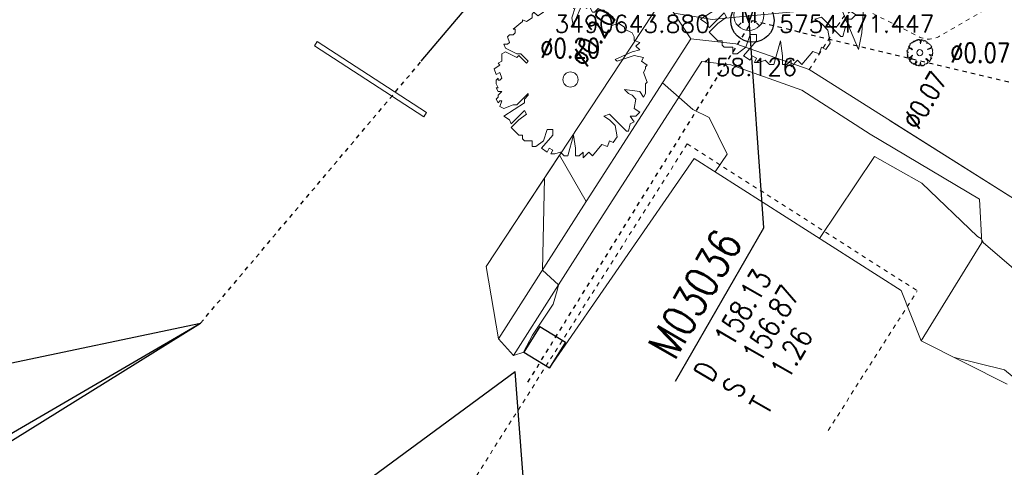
# Model space of a CAD drawing. Header units: metres. Extents: x 3490449 to 3490968, y 5754217 to 5754743.
# Tile 85 of 212: x 3490627 to 3490650, y 5754461 to 5754471. Entities that reach past the tile are written whole.
import ezdxf
from ezdxf.enums import TextEntityAlignment as Align

# ---------------------------------------------------------------- set-up
doc = ezdxf.new("R2010")
doc.units = ezdxf.units.M
doc.header["$LTSCALE"] = 0.25
for name, pattern in [('Kartierung-07$0$AUSGEZOGEN', [0]), ('Kartierung-07$0$STRICHLINIE', [19.05, 12.7, -6.35]), ('Kartierung-07$0$STRICHPUNKT', [25.4, 12.7, -6.35, 0, -6.35])]:
    doc.linetypes.add(name, pattern=pattern)
for name, color, linetype, lineweight, true_color in [('Kartierung-07$0$$BRUCH', 7, 'Continuous', 18, 0x82563a), ('Kartierung-07$0$$HOEHEN_Haupt', 7, 'Continuous', 18, 0x82563a), ('Kartierung-07$0$$HOEHEN_Mittel', 7, 'Continuous', 18, 0x82563a), ('Kartierung-07$0$$P_INF_FL', 7, 'Kartierung-07$0$AUSGEZOGEN', 18, 0x82563a), ('Kartierung-07$0$$P_INF_H_Schacht', 7, 'Kartierung-07$0$AUSGEZOGEN', 18, 0x82563a), ('Kartierung-07$0$$P_INF_NR_Schacht', 7, 'Kartierung-07$0$AUSGEZOGEN', 18, 0x82563a), ('Kartierung-07$0$$P_INF_X', 7, 'Kartierung-07$0$AUSGEZOGEN', 18, 0x82563a), ('Kartierung-07$0$B_Baum', 7, 'Continuous', 18, 0x82563a), ('Kartierung-07$0$B_Befestigt', 7, 'Continuous', 18, 0x82563a), ('Kartierung-07$0$B_Haus', 7, 'Kartierung-07$0$AUSGEZOGEN', 18, 0x82563a), ('Kartierung-07$0$B_Nutzungsgrenze', 7, 'Kartierung-07$0$STRICHLINIE', 18, 0x82563a), ('Kartierung-07$0$B_Rinne', 7, 'Continuous', 18, 0x82563a), ('Kartierung-07$0$B_Schrift_Baum', 7, 'Continuous', 18, 0x82563a), ('Kartierung-07$0$B_Schrift_Baum_60Grad', 7, 'Continuous', 18, 0x82563a), ('Kartierung-07$0$B_Zaun', 7, 'Kartierung-07$0$AUSGEZOGEN', 18, 0x82563a), ('Kartierung-07$0$Hilfe_DGM', 7, 'Continuous', 18, 0x82563a), ('Kartierung-07$0$SYM_SM_HA', 7, 'Kartierung-07$0$AUSGEZOGEN', 18, 0x82563a)]:
    doc.layers.add(name, color=color, linetype=linetype, lineweight=lineweight, true_color=true_color)
doc.layers.add('Kartierung-07$0$$PKT_SM_HA', color=7, linetype='Continuous', lineweight=18)
for name, color, linetype in [('Kartierung-07$0$B_MW-Leitung', 7, 'Kartierung-07$0$STRICHPUNKT'), ('Kartierung-07$0$B_MW-Schacht_HA', 7, 'Continuous'), ('Kartierung-07$0$B_Schachtschrift_MW_HA', 7, 'Continuous'), ('Kartierung-07$0$B_Schachtschrift_MW_HA_60Grad', 7, 'Continuous')]:
    doc.layers.add(name, color=color, linetype=linetype)
doc.layers.add('Kartierung-07$0$B_MW-Leitung_Aus', color=7, linetype='Continuous', true_color=0x82563a)
doc.styles.add('Kartierung-07$0$2', font='TXT')
doc.styles.add('Kartierung-07$0$STANDARD', font='romans.shx', dxfattribs={"width": 0.8})

# ---------------------------------------------------------------- blocks, each defined once
blk = doc.blocks.new('Kartierung-07$0$B_Baum')
at = {"layer": 'Kartierung-07$0$B_Baum'}
blk.add_lwpolyline([(-0.4417, -0.1918), (-0.4667, -0.1793), (-0.4542, -0.1418), (-0.4667, -0.1418), (-0.4792, -0.1543), (-0.4917, -0.1293), (-0.4792, -0.1168), (-0.4792, -0.1043), (-0.4542, -0.0793), (-0.4792, -0.0793), (-0.4917, -0.0543), (-0.4792, -0.0543), (-0.4917, -0.0293), (-0.4917, -0.0043), (-0.4792, 0.0082), (-0.4792, -0.0043), (-0.4667, -0.0043), (-0.4542, 0.0082), (-0.4667, 0.0457), (-0.4917, 0.0332), (-0.5042, 0.0707), (-0.4667, 0.0957), (-0.4792, 0.1082), (-0.4542, 0.1207), (-0.4542, 0.1457), (-0.4542, 0.1707), (-0.4292, 0.1832), (-0.3542, 0.1457), (-0.3417, 0.1582), (-0.2917, 0.1082), (-0.2792, 0.1207), (-0.3292, 0.1707), (-0.3542, 0.1707), (-0.4292, 0.2082), (-0.4417, 0.2332), (-0.4167, 0.2332), (-0.4042, 0.2457), (-0.4167, 0.2832), (-0.4042, 0.2957), (-0.3792, 0.2957), (-0.3667, 0.3082), (-0.3667, 0.3332), (-0.3792, 0.3332), (-0.3167, 0.3832), (-0.3167, 0.3957), (-0.2917, 0.3832), (-0.2542, 0.4082), (-0.2542, 0.4332), (-0.2417, 0.4457), (-0.2167, 0.4207), (-0.1792, 0.4457), (-0.1917, 0.4707), (-0.1792, 0.4707), (-0.1542, 0.4582), (-0.1292, 0.4832), (-0.1167, 0.4957), (-0.0917, 0.4707), (-0.0792, 0.4957), (-0.0667, 0.5082), (-0.0292, 0.5082), (-0.0292, 0.4707), (-0.0167, 0.4832), (0.0083, 0.5082), (0.0083, 0.4832), (0.0208, 0.4707), (0.0333, 0.4957), (0.0333, 0.4832), (0.0083, 0.4082), (0.0208, 0.3457), (0.0333, 0.3957), (0.0708, 0.4832), (0.0708, 0.5082), (0.0958, 0.4957), (0.0958, 0.4832), (0.1083, 0.4707), (0.1208, 0.4957), (0.1333, 0.4707), (0.1458, 0.4457), (0.1583, 0.4457), (0.1833, 0.4707), (0.2083, 0.4582), (0.2208, 0.4582), (0.2458, 0.4332), (0.2333, 0.4207), (0.2583, 0.4207), (0.2833, 0.4082), (0.2958, 0.3957), (0.2708, 0.3707), (0.2708, 0.3582), (0.3208, 0.3707), (0.3583, 0.3457), (0.3583, 0.3332), (0.4083, 0.3082), (0.4208, 0.2832), (0.4208, 0.2582), (0.4583, 0.2457), (0.4333, 0.2207), (0.4583, 0.1957), (0.4083, 0.1832), (0.2958, 0.1332), (0.3083, 0.1207), (0.4208, 0.1582), (0.4833, 0.1457), (0.4708, 0.1207), (0.5083, 0.0957), (0.4958, 0.0832), (0.4958, 0.0707), (0.4833, 0.0457), (0.5083, -0.0168), (0.4958, -0.0293), (0.4958, -0.0918), (0.4833, -0.1168), (0.4583, -0.0793), (0.3583, -0.0668), (0.3833, -0.0918), (0.4083, -0.1043), (0.4333, -0.1293), (0.4208, -0.1918), (0.4583, -0.2168), (0.4333, -0.2418), (0.3958, -0.2418), (0.4208, -0.2793), (0.3958, -0.2918), (0.3833, -0.3418), (0.3708, -0.3418), (0.2583, -0.2293), (0.2208, -0.2418), (0.2583, -0.2668), (0.2958, -0.3043), (0.3083, -0.3793), (0.2833, -0.4168), (0.2583, -0.4043), (0.2458, -0.4418), (0.2083, -0.4293), (0.1458, -0.5043), (0.1208, -0.4793), (0.0833, -0.5168), (0.0833, -0.4793), (0.0583, -0.5043), (0.0333, -0.5043), (0.0333, -0.4543), (0.0208, -0.3668), (-0.0167, -0.5043), (-0.0417, -0.5043), (-0.0667, -0.4793), (-0.1042, -0.4918), (-0.1292, -0.4918), (-0.1167, -0.4668), (-0.1417, -0.4543), (-0.1542, -0.4793), (-0.1917, -0.4543), (-0.1167, -0.3668), (-0.1167, -0.3293), (-0.1542, -0.3293), (-0.1792, -0.4043), (-0.2292, -0.4418), (-0.2542, -0.4418), (-0.2542, -0.4043), (-0.3042, -0.4043), (-0.3167, -0.3918), (-0.3167, -0.3668), (-0.3417, -0.3668), (-0.3917, -0.3168), (-0.3417, -0.2668), (-0.2917, -0.2293), (-0.3042, -0.2043), (-0.3917, -0.2918), (-0.4042, -0.2668), (-0.4417, -0.2418), (-0.3042, -0.1543), (-0.3042, -0.1293), (-0.2792, -0.1043), (-0.2792, -0.0918), (-0.3542, -0.1668), (-0.3792, -0.1668), (-0.4417, -0.1918)], dxfattribs=at)
blk = doc.blocks.new('Kartierung-07$0$PKT_SM_HA')
at = {"layer": 'Kartierung-07$0$SYM_SM_HA'}
for p, q in [((-0.247, 0.247), (-0.177, 0.177)), ((0.177, 0.177), (0.247, 0.247)), ((0.177, 0.177), (0.247, 0.247)), ((-0.247, -0.247), (-0.177, -0.177)), ((0.177, -0.177), (0.247, -0.247))]:
    blk.add_line(p, q, dxfattribs=at)
blk.add_circle((0, 0), 0.35, dxfattribs=at)
at = {"layer": 'Kartierung-07$0$$P_INF_FL', "style": 'Kartierung-07$0$STANDARD'}
blk.add_attdef('CODE', text='', height=0.8, dxfattribs=at).set_placement((0, 1.7), align=Align.CENTER)
at = {"layer": 'Kartierung-07$0$$P_INF_H_Schacht', "style": 'Kartierung-07$0$STANDARD'}
blk.add_attdef('H', text='', height=0.8, dxfattribs=at).set_placement((0, -1.4), align=Align.CENTER)
at = {"layer": 'Kartierung-07$0$$P_INF_NR_Schacht', "style": 'Kartierung-07$0$STANDARD'}
blk.add_attdef('NR', text='', height=0.8, dxfattribs=at).set_placement((0, 0.7), align=Align.CENTER)
at = {"layer": 'Kartierung-07$0$$P_INF_X', "style": 'Kartierung-07$0$STANDARD'}
blk.add_attdef('X', text='', height=0.8, dxfattribs=at).set_placement((-0.9, -0.4), align=Align.RIGHT)
blk.add_attdef('Y', (0.7, -0.4), '', height=0.8, dxfattribs=at)
at = {"layer": 'Kartierung-07$0$SYM_SM_HA', "style": 'Kartierung-07$0$2'}
blk.add_text('M', height=0.35, dxfattribs=at).set_placement((0, -0.178), align=Align.CENTER)
blk = doc.blocks.new('Kartierung-07$0$B_Schachtbeschriftung')
blk.add_line((0, 0), (8.186, 0))
at = {"style": 'Kartierung-07$0$STANDARD', "width": 0.8}
for s, p in [('D ', (0.75, -0.5)), ('S ', (0.75, -2)), ('T ', (0.75, -3.5))]:
    blk.add_text(s, height=1, dxfattribs=at).set_placement(p, align=Align.TOP_LEFT)
at = {"ltscale": 0.02, "style": 'Kartierung-07$0$STANDARD', "width": 0.8}
for tag, p, height in [('NUMMER', (0.759, 0.479), 1.5), ('DECKEL', (2.627, -1.5), 1), ('SOHLE', (2.625, -2.996), 1), ('TIEFE', (2.628, -4.501), 1)]:
    blk.add_attdef(tag, p, '', height=height, dxfattribs=at)
at = {"ltscale": 0.02, "style": 'Kartierung-07$0$STANDARD', "width": 0.8, "flags": 1}
blk.add_attdef('FOTO', (1.057, -6.131), '', height=1, dxfattribs=at)

msp = doc.modelspace()

# ---------------------------------------------------------------- linework, layer by layer
at = {"layer": 'Kartierung-07$0$$BRUCH', "ltscale": 0.02}
for p, q in [((3490640.113, 5754467.134), (3490642.54, 5754470.904)), ((3490642.54, 5754470.904), (3490643.579, 5754470.789)), ((3490647.155, 5754469.003), (3490650.595, 5754466.836)), ((3490649.224, 5754467.189), (3490646.691, 5754468.692)), ((3490637.797, 5754465.632), (3490639.497, 5754468.211)), ((3490639.266, 5754463.284), (3490642.617, 5754468.13)), ((3490642.617, 5754468.13), (3490647.404, 5754465.074)), ((3490638.087, 5754463.96), (3490640.113, 5754467.134)), ((3490649.273, 5754466.19), (3490649.224, 5754467.189)), ((3490638.429, 5754463.575), (3490640.302, 5754466.507)), ((3490647.871, 5754463.913), (3490649.273, 5754466.19)), ((3490638.674, 5754463.648), (3490639.266, 5754463.284))]:
    msp.add_line(p, q, dxfattribs=at)
at = {"layer": 'Kartierung-07$0$$HOEHEN_Haupt', "ltscale": 0.02}
msp.add_lwpolyline([(3490643.101, 5754467.821), (3490643.101, 5754467.821), (3490643.378, 5754468.235), (3490642.961, 5754469.08), (3490642.586, 5754469.262), (3490641.882, 5754469.882)], dxfattribs=at)
at = {"layer": 'Kartierung-07$0$$HOEHEN_Mittel', "ltscale": 0.02}
for points in [[(3490650.384, 5754473.58), (3490647.479, 5754472.21), (3490646.534, 5754471.59), (3490646.496, 5754471.037), (3490646.421, 5754470.657), (3490646.01, 5754471.624), (3490643.82, 5754471.429), (3490643.033, 5754471.352), (3490642.152, 5754471.493)], [(3490651.03, 5754464.713), (3490649.315, 5754466.179), (3490649.298, 5754466.202), (3490649.269, 5754466.273), (3490649.172, 5754466.325), (3490647.884, 5754467.558), (3490646.793, 5754468.175), (3490645.518, 5754466.278), (3490645.518, 5754466.278)], [(3490639.151, 5754467.686), (3490639.1, 5754465.547), (3490639.1, 5754465.547), (3490639.474, 5754465.211), (3490639.446, 5754465.075), (3490639.349, 5754464.758), (3490638.872, 5754464.046), (3490638.667, 5754463.651), (3490638.664, 5754463.645)], [(3490648.644, 5754463.523), (3490649.8, 5754463.239), (3490649.975, 5754463.09)]]:
    msp.add_lwpolyline(points, dxfattribs=at)
at = {"layer": 'Kartierung-07$0$B_Baum'}
for centre, radius in [((3490647.839, 5754470.581, 158.081), 0.07), ((3490639.751, 5754469.959), 0.175)]:
    msp.add_circle(centre, radius, dxfattribs=at)
at = {"layer": 'Kartierung-07$0$B_Befestigt', "ltscale": 0.02}
for p, q in [((3490642.54, 5754470.904, 158.029), (3490640.113, 5754467.134, 157.922)), ((3490642.54, 5754470.904, 158.029), (3490643.579, 5754470.789, 158.036)), ((3490645.274, 5754470.188, 158.095), (3490643.579, 5754470.789, 158.036)), ((3490642.795, 5754470.373, 158.022), (3490640.302, 5754466.507, 157.919)), ((3490642.795, 5754470.373, 158.031), (3490643.464, 5754470.299, 158.036)), ((3490645.107, 5754469.717, 158.095), (3490643.464, 5754470.299, 158.038)), ((3490645.274, 5754470.188, 158.095), (3490650.595, 5754466.836, 158.049)), ((3490645.107, 5754469.717, 158.095), (3490646.691, 5754468.692, 158.087)), ((3490649.224, 5754467.189, 158.089), (3490646.691, 5754468.692, 158.087)), ((3490640.113, 5754467.134, 157.922), (3490638.087, 5754463.96, 157.878)), ((3490649.273, 5754466.19, 158.101), (3490649.224, 5754467.189, 158.089)), ((3490638.429, 5754463.575, 157.876), (3490640.302, 5754466.507, 157.919)), ((3490647.871, 5754463.913, 158.193), (3490649.273, 5754466.19, 158.101))]:
    msp.add_line(p, q, dxfattribs=at)
at = {"layer": 'Kartierung-07$0$B_Haus', "linetype": 'Kartierung-07$0$STRICHLINIE', "ltscale": 0.02}
for p, q in [((3490642.454, 5754468.471), (3490634.287, 5754455.617)), ((3490642.454, 5754468.471), (3490647.781, 5754465.07)), ((3490645.715, 5754461.834), (3490647.781, 5754465.07))]:
    msp.add_line(p, q, dxfattribs=at)
at = {"layer": 'Kartierung-07$0$B_Haus', "ltscale": 0.02}
msp.add_line((3490642.617, 5754468.13), (3490647.404, 5754465.074), dxfattribs=at)
at = {"layer": 'Kartierung-07$0$B_MW-Leitung', "ltscale": 0.01}
for p, q in [((3490638.765, 5754462.958), (3490643.964, 5754471.323)), ((3490643.964, 5754471.323), (3490656.911, 5754468.228)), ((3490631.188, 5754464.321), (3490636.295, 5754470.381))]:
    msp.add_line(p, q, dxfattribs=at)
at = {"layer": 'Kartierung-07$0$B_MW-Leitung_Aus', "ltscale": 0.02}
for p, q in [((3490636.295, 5754470.381), (3490645.579, 5754481.397)), ((3490612.641, 5754460.433), (3490631.188, 5754464.321))]:
    msp.add_line(p, q, dxfattribs=at)
at = {"layer": 'Kartierung-07$0$B_MW-Schacht_HA', "ltscale": 0.02}
for p, q in [((3490639.041, 5754464.244, 157.901), (3490638.674, 5754463.648, 157.901)), ((3490639.041, 5754464.244, 157.901), (3490639.633, 5754463.88, 157.913)), ((3490639.633, 5754463.88, 157.913), (3490639.266, 5754463.284, 157.913)), ((3490638.674, 5754463.648, 157.901), (3490639.266, 5754463.284, 157.913))]:
    msp.add_line(p, q, dxfattribs=at)
msp.add_circle((3490643.964, 5754471.323, 65.589), 0.5, dxfattribs=at)
at = {"layer": 'Kartierung-07$0$B_Nutzungsgrenze', "ltscale": 0.02, "flags": 128}
msp.add_lwpolyline([(3490645.274, 5754470.188), (3490646.032, 5754471.352, -0.381605), (3490646.676, 5754471.525), (3490647.822, 5754470.949, 0.253041), (3490648.298, 5754470.964), (3490649.348, 5754471.573, -0.283322), (3490649.872, 5754471.56), (3490652.97, 5754469.537)], format="xyb", dxfattribs=at)
at = {"layer": 'Kartierung-07$0$B_Rinne', "ltscale": 0.02, "elevation": 158.386}
msp.add_lwpolyline([(3490633.822, 5754470.736), (3490633.888, 5754470.836)], dxfattribs=at)
at = {"layer": 'Kartierung-07$0$B_Rinne', "ltscale": 0.02}
for points in [[(3490633.822, 5754470.736), (3490636.353, 5754469.097)], [(3490633.888, 5754470.836), (3490636.419, 5754469.197)], [(3490636.419, 5754469.197), (3490636.353, 5754469.097)]]:
    msp.add_lwpolyline(points, dxfattribs=at)
at = {"layer": 'Kartierung-07$0$B_Schachtschrift_MW_HA', "ltscale": 0.02}
for p, q in [((3490624.307, 5754460.315), (3490631.188, 5754464.321)), ((3490632.634, 5754458.909), (3490638.468, 5754463.2))]:
    msp.add_line(p, q, dxfattribs=at)
at = {"layer": 'Kartierung-07$0$B_Schachtschrift_MW_HA_60Grad', "ltscale": 0.02}
for p, q in [((3490644.227, 5754466.524), (3490643.88, 5754471.447, 158.126)), ((3490623.792, 5754459.726), (3490631.188, 5754464.321)), ((3490638.806, 5754458.771), (3490638.468, 5754463.2))]:
    msp.add_line(p, q, dxfattribs=at)
at = {"layer": 'Kartierung-07$0$B_Zaun', "ltscale": 0.02}
msp.add_line((3490643.389, 5754474.115, 158.047), (3490637.797, 5754465.632, 157.853), dxfattribs=at)
at = {"layer": 'Kartierung-07$0$Hilfe_DGM', "ltscale": 0.02}
msp.add_lwpolyline([(3490649.859, 5754462.911), (3490647.871, 5754463.913), (3490647.404, 5754465.074), (3490642.617, 5754468.13), (3490639.266, 5754463.284), (3490638.674, 5754463.648), (3490638.429, 5754463.575), (3490638.087, 5754463.96), (3490637.797, 5754465.632), (3490639.497, 5754468.211), (3490640.113, 5754467.134), (3490642.54, 5754470.904), (3490640.591, 5754473.866), (3490638.194, 5754475.436), (3490634.934, 5754477.691), (3490633.148, 5754478.586), (3490631.411, 5754479.763), (3490628.136, 5754481.838), (3490624.823, 5754482.053)], dxfattribs=at)

# ---------------------------------------------------------------- block references
at = {"layer": 'Kartierung-07$0$$PKT_SM_HA'}
ref = msp.add_blockref('Kartierung-07$0$PKT_SM_HA', (3490643.88, 5754471.447, 158.126), dxfattribs=at)
ref.add_attrib('Y', '5754471.447', (3490644.58, 5754471.047, 158.126), dxfattribs={"layer": 'Kartierung-07$0$$P_INF_X', "height": 0.4, "style": 'Kartierung-07$0$STANDARD'})
ref.add_attrib('X', '3490643.880', dxfattribs={"layer": 'Kartierung-07$0$$P_INF_X', "height": 0.4, "style": 'Kartierung-07$0$STANDARD'}).set_placement((3490642.98, 5754471.047, 158.126), align=Align.RIGHT)
ref.add_attrib('H', '158.126', dxfattribs={"layer": 'Kartierung-07$0$$P_INF_H_Schacht', "height": 0.4, "style": 'Kartierung-07$0$STANDARD'}).set_placement((3490643.88, 5754470.047, 158.126), align=Align.CENTER)
ref.add_attrib('CODE', 'SM_HA', dxfattribs={"layer": 'Kartierung-07$0$$P_INF_FL', "height": 0.4, "style": 'Kartierung-07$0$STANDARD'}).set_placement((3490643.88, 5754473.147, 158.126), align=Align.CENTER)
ref.add_attrib('NR', 'M03036', dxfattribs={"layer": 'Kartierung-07$0$$P_INF_NR_Schacht', "height": 0.4, "style": 'Kartierung-07$0$STANDARD'}).set_placement((3490643.88, 5754472.147, 158.126), align=Align.CENTER)
at = {"layer": 'Kartierung-07$0$B_Baum'}
for p, xscale, yscale, zscale in [((3490644.527, 5754472.322, 312.296), 4, 4, 4), ((3490639.751, 5754469.959, 156.148), 3.5, 3.5, 3.5), ((3490647.839, 5754470.581, 314.229), 0.6, 0.6, 0.6)]:
    msp.add_blockref('Kartierung-07$0$B_Baum', p, dxfattribs=dict(at, xscale=xscale, yscale=yscale, zscale=zscale))
at = {"layer": 'Kartierung-07$0$B_Schachtschrift_MW_HA_60Grad', "ltscale": 0.02, "xscale": 0.4999999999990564, "yscale": 0.4999999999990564, "zscale": 0.4999999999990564, "rotation": 59.99999999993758}
msp.add_blockref('Kartierung-07$0$B_Schachtbeschriftung', (3490642.181, 5754462.979), dxfattribs=at).add_auto_attribs({'NUMMER': 'M03036', 'DECKEL': '158.13', 'SOHLE': '156.87', 'TIEFE': '1.26'})

# ---------------------------------------------------------------- texts
at = {"layer": 'Kartierung-07$0$B_Schrift_Baum', "char_height": 0.45, "width": 2.01912, "attachment_point": 1, "style": 'Kartierung-07$0$STANDARD'}
for s, insert in [('%%c0.20', (3490639.049, 5754470.91, 61.134)), ('%%c0.07', (3490648.543, 5754470.804, 61.134))]:
    msp.add_mtext(s, dxfattribs=dict(at, insert=insert))
at = {"layer": 'Kartierung-07$0$B_Schrift_Baum_60Grad', "char_height": 0.45, "width": 2.01912, "attachment_point": 1, "rotation": 60, "style": 'Kartierung-07$0$STANDARD'}
for s, insert in [('%%c0.20', (3490639.737, 5754470.443, 61.134)), ('%%c0.07', (3490647.412, 5754468.993, 61.134))]:
    msp.add_mtext(s, dxfattribs=dict(at, insert=insert))

doc.saveas('drawing.dxf')
